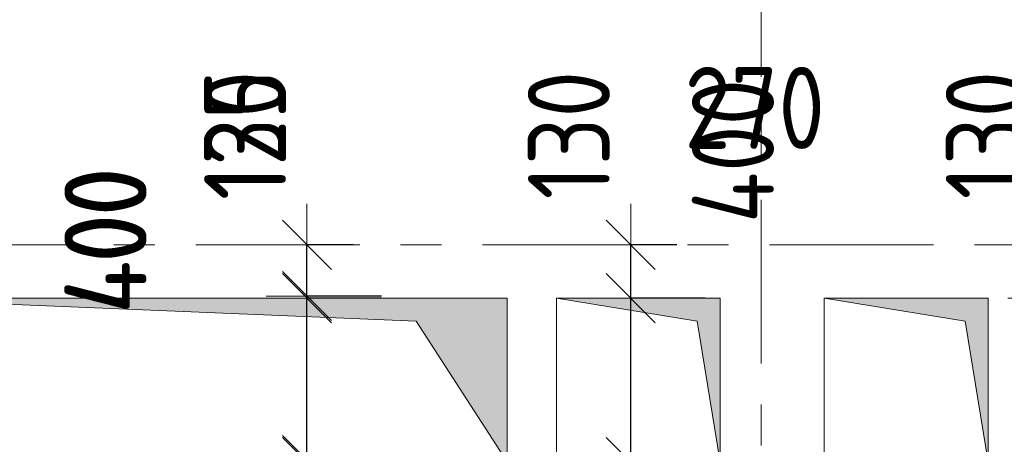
# Model space of a CAD drawing. Header units: metres. Extents: x -38 to 97, y -15 to 21.
# Tile 53 of 139: x 39.64 to 42.04, y 6.91 to 7.95. Entities that reach past the tile are written whole.
import ezdxf

# ---------------------------------------------------------------- set-up
doc = ezdxf.new("R2010")
doc.units = ezdxf.units.M
doc.header["$PDMODE"] = 65
doc.linetypes.add('______11', pattern=[0.5, 0.4, -0.05, 0, -0.05])
doc.linetypes.add('______5', pattern=[1.1, 0.8, -0.1, 0.1, -0.1])
for name, color, linetype, lineweight in [('XR$2$Осевая линия (1)', 7, '______5', 13), ('XR$3$Перекрытие (1)', 7, 'Continuous', 35), ('XR$4$Размерная линия (1)', 7, 'Continuous', 13), ('XR$5$Размерная линия (1)', 7, 'Continuous', 13)]:
    doc.layers.add(name, color=color, linetype=linetype, lineweight=lineweight)
doc.layers.add('XR$3$Макрос проема_ отверстия', color=7, linetype='Continuous', lineweight=13, true_color=0x2d2d2d)
doc.styles.add('ISOCPEUR', font='txt')
doc.dimstyles.new('DIMSTYLE_6', dxfattribs={"dimtxt": 0.2, "dimasz": 0.2, "dimexe": 0, "dimexo": 0, "dimgap": 0.1, "dimtad": 2, "dimdec": 0, "dimlfac": 1000, "dimrnd": 5, "dimzin": 12, "dimdsep": 46, "dimtxsty": 'ISOCPEUR', "dimblk1": 'ALL_ML_STRICH', "dimblk2": 'ALL_ML_STRICH', "dimsah": 1, "dimcen": 0, "dimclrd": 7, "dimclre": 256, "dimclrt": 7, "dimadec": 0, "dimazin": 0, "dimtfac": 1, "dimtdec": 0, "dimtix": 1, "dimtmove": 2, "dimatfit": 3, "dimfxl": 0, "dimtvp": 1.2, "dimtzin": 0, "dimlwd": 0, "dimlwe": -3, "dimarcsym": 0})
doc.dimstyles.new('DIMSTYLE_7', dxfattribs={"dimtxt": 0.2, "dimasz": 0.2, "dimexe": 0, "dimexo": 0, "dimgap": 0.1, "dimtad": 0, "dimdec": 0, "dimlfac": 1000, "dimrnd": 5, "dimzin": 12, "dimdsep": 46, "dimtxsty": 'ISOCPEUR', "dimblk1": 'ALL_ML_STRICH', "dimblk2": 'ALL_ML_STRICH', "dimsah": 1, "dimcen": 0, "dimclrd": 7, "dimclre": 256, "dimclrt": 7, "dimadec": 0, "dimazin": 0, "dimtfac": 1, "dimtdec": 0, "dimtix": 1, "dimtmove": 2, "dimatfit": 3, "dimfxl": 0, "dimtvp": 1.2, "dimtzin": 0, "dimlwd": 0, "dimlwe": -3, "dimarcsym": 0})

# ---------------------------------------------------------------- blocks, each defined once
blk = doc.blocks.new('Отображение проема', base_point=(-1.1579, -49.3094))
at = {"layer": 'XR$3$Макрос проема_ отверстия', "true_color": 0x000000, "transparency": 33554687}
blk.add_hatch(color=18, dxfattribs=at).paths.add_polyline_path([(-1.1579, -50.1094), (-1.0448, -49.4225), (-0.3579, -49.3094), (-1.1579, -49.3094)])
at = {"layer": 'XR$3$Макрос проема_ отверстия', "transparency": 33554687}
for p, q in [((-1.1579, -50.1094), (-1.1579, -49.3094)), ((-1.1579, -49.3094), (-0.3579, -49.3094)), ((-1.0448, -49.4225), (-0.3579, -49.3094)), ((-1.1579, -50.1094), (-1.0448, -49.4225))]:
    blk.add_line(p, q, dxfattribs=at)
blk = doc.blocks.new('ALL_ML_STRICH')
at = {"color": 0, "linetype": 'ByBlock', "lineweight": -2}
for p, q in [((0, -0.5), (0, 0.5)), ((-0.3, -0.3), (0.3, 0.3)), ((-1, 0), (0.5, 0))]:
    blk.add_line(p, q, dxfattribs=at)
blk = doc.blocks.new('*D75')
at = {"layer": 'DEFPOINTS', "color": 7, "linetype": 'Continuous', "lineweight": 13, "transparency": 33554687}
for p in [(40.543, 7.275), (40.3414, 6.875), (40.543, 6.875)]:
    blk.add_point(p, dxfattribs=at)
at = {"layer": 'XR$4$Размерная линия (1)', "color": 9, "linetype": 'Continuous', "lineweight": -2, "true_color": 0xc7c7c7, "transparency": 33554687}
for p, q in [((40.523, 7.275), (40.3414, 7.275)), ((40.523, 6.875), (40.3414, 6.875))]:
    blk.add_line(p, q, dxfattribs=at)
at = {"layer": 'XR$4$Размерная линия (1)', "color": 7, "linetype": 'Continuous', "lineweight": -2, "transparency": 33554687}
blk.add_line((40.3414, 6.875), (40.3414, 7.275), dxfattribs=at)
at = {"layer": 'XR$4$Размерная линия (1)', "color": 7, "linetype": 'Continuous', "lineweight": 13, "transparency": 33554687, "xscale": 0.2, "yscale": 0.2, "zscale": 0.2}
for p, rotation in [((40.3414, 7.275), 90), ((40.3414, 6.875), 270)]:
    blk.add_blockref('ALL_ML_STRICH', p, dxfattribs=dict(at, rotation=rotation))
at = {"layer": 'XR$4$Размерная линия (1)', "color": 7, "linetype": 'Continuous', "lineweight": 13, "transparency": 33554687, "insert": (39.8497, 7.4128), "char_height": 0.2, "width": 0.5, "attachment_point": 5, "rotation": 90, "style": 'ISOCPEUR'}
blk.add_mtext('\\W0.83;\\A1;{400}', dxfattribs=at)
blk = doc.blocks.new('*D76')
at = {"layer": 'DEFPOINTS', "color": 7, "linetype": 'Continuous', "lineweight": 13, "transparency": 33554687}
for p in [(40.4739, 7.4), (40.3414, 7.275), (40.543, 7.275)]:
    blk.add_point(p, dxfattribs=at)
at = {"layer": 'XR$4$Размерная линия (1)', "color": 9, "linetype": 'Continuous', "lineweight": -2, "true_color": 0xc7c7c7, "transparency": 33554687}
for p, q in [((40.4539, 7.4), (40.3414, 7.4)), ((40.523, 7.275), (40.3414, 7.275))]:
    blk.add_line(p, q, dxfattribs=at)
at = {"layer": 'XR$4$Размерная линия (1)', "color": 7, "linetype": 'Continuous', "lineweight": -2, "transparency": 33554687}
blk.add_line((40.3414, 7.275), (40.3414, 7.4), dxfattribs=at)
at = {"layer": 'XR$4$Размерная линия (1)', "color": 7, "linetype": 'Continuous', "lineweight": 13, "transparency": 33554687, "xscale": 0.2, "yscale": 0.2, "zscale": 0.2}
for p, rotation in [((40.3414, 7.4), 90), ((40.3414, 7.275), 270)]:
    blk.add_blockref('ALL_ML_STRICH', p, dxfattribs=dict(at, rotation=rotation))
at = {"layer": 'XR$4$Размерная линия (1)', "color": 7, "linetype": 'Continuous', "lineweight": 13, "transparency": 33554687, "insert": (40.1904, 7.6677), "char_height": 0.2, "width": 0.5, "attachment_point": 5, "rotation": 90, "style": 'ISOCPEUR'}
blk.add_mtext('\\W0.83;\\A1;{125}', dxfattribs=at)
blk = doc.blocks.new('*D207')
at = {"layer": 'DEFPOINTS', "color": 7, "linetype": 'Continuous', "lineweight": 13, "transparency": 33554687}
for p in [(41.6656, 9.3592), (41.9356, 9.3592), (41.6656, 8.3264)]:
    blk.add_point(p, dxfattribs=at)
at = {"layer": 'XR$4$Размерная линия (1)', "color": 9, "linetype": 'Continuous', "lineweight": -2, "true_color": 0xc7c7c7, "transparency": 33554687}
for p, q in [((41.6656, 9.3392), (41.6656, 8.3264)), ((41.9356, 9.3392), (41.9356, 8.3264))]:
    blk.add_line(p, q, dxfattribs=at)
at = {"layer": 'XR$4$Размерная линия (1)', "color": 7, "linetype": 'Continuous', "lineweight": -2, "transparency": 33554687}
blk.add_line((41.6656, 8.3264), (41.9356, 8.3264), dxfattribs=at)
at = {"layer": 'XR$4$Размерная линия (1)', "color": 7, "linetype": 'Continuous', "lineweight": 13, "transparency": 33554687, "xscale": 0.2, "yscale": 0.2, "zscale": 0.2, "rotation": 180}
blk.add_blockref('ALL_ML_STRICH', (41.6656, 8.3264), dxfattribs=at)
at = {"layer": 'XR$4$Размерная линия (1)', "color": 7, "linetype": 'Continuous', "lineweight": 13, "transparency": 33554687, "xscale": 0.2, "yscale": 0.2, "zscale": 0.2}
blk.add_blockref('ALL_ML_STRICH', (41.9356, 8.3264), dxfattribs=at)
at = {"layer": 'XR$4$Размерная линия (1)', "color": 7, "linetype": 'Continuous', "lineweight": 13, "transparency": 33554687, "insert": (41.4338, 7.7342), "char_height": 0.2, "width": 0.5, "attachment_point": 5, "style": 'ISOCPEUR'}
blk.add_mtext('\\W0.83;\\A1;{270}', dxfattribs=at)
blk = doc.blocks.new('*D553')
at = {"layer": 'DEFPOINTS', "color": 7, "linetype": 'Continuous', "lineweight": 13, "transparency": 33554687}
for p in [(40.543, 7.27), (40.3414, 6.87), (40.543, 6.87)]:
    blk.add_point(p, dxfattribs=at)
at = {"layer": 'XR$5$Размерная линия (1)', "color": 9, "linetype": 'Continuous', "lineweight": -2, "true_color": 0xc7c7c7, "transparency": 33554687}
for p, q in [((40.523, 7.27), (40.3414, 7.27)), ((40.523, 6.87), (40.3414, 6.87))]:
    blk.add_line(p, q, dxfattribs=at)
at = {"layer": 'XR$5$Размерная линия (1)', "color": 7, "linetype": 'Continuous', "lineweight": -2, "transparency": 33554687}
blk.add_line((40.3414, 6.87), (40.3414, 7.27), dxfattribs=at)
at = {"layer": 'XR$5$Размерная линия (1)', "color": 7, "linetype": 'Continuous', "lineweight": 13, "transparency": 33554687, "xscale": 0.2, "yscale": 0.2, "zscale": 0.2}
for p, rotation in [((40.3414, 7.27), 90), ((40.3414, 6.87), 270)]:
    blk.add_blockref('ALL_ML_STRICH', p, dxfattribs=dict(at, rotation=rotation))
at = {"layer": 'XR$5$Размерная линия (1)', "color": 7, "linetype": 'Continuous', "lineweight": 13, "transparency": 33554687, "insert": (39.8497, 7.4078), "char_height": 0.2, "width": 0.5, "attachment_point": 5, "rotation": 90, "style": 'ISOCPEUR'}
blk.add_mtext('\\W0.83;\\A1;{400}', dxfattribs=at)
blk = doc.blocks.new('*D554')
at = {"layer": 'DEFPOINTS', "color": 7, "linetype": 'Continuous', "lineweight": 13, "transparency": 33554687}
for p in [(40.4739, 7.4), (40.3414, 7.27), (40.543, 7.27)]:
    blk.add_point(p, dxfattribs=at)
at = {"layer": 'XR$5$Размерная линия (1)', "color": 9, "linetype": 'Continuous', "lineweight": -2, "true_color": 0xc7c7c7, "transparency": 33554687}
for p, q in [((40.4539, 7.4), (40.3414, 7.4)), ((40.523, 7.27), (40.3414, 7.27))]:
    blk.add_line(p, q, dxfattribs=at)
at = {"layer": 'XR$5$Размерная линия (1)', "color": 7, "linetype": 'Continuous', "lineweight": -2, "transparency": 33554687}
blk.add_line((40.3414, 7.27), (40.3414, 7.4), dxfattribs=at)
at = {"layer": 'XR$5$Размерная линия (1)', "color": 7, "linetype": 'Continuous', "lineweight": 13, "transparency": 33554687, "xscale": 0.2, "yscale": 0.2, "zscale": 0.2}
for p, rotation in [((40.3414, 7.4), 90), ((40.3414, 7.27), 270)]:
    blk.add_blockref('ALL_ML_STRICH', p, dxfattribs=dict(at, rotation=rotation))
at = {"layer": 'XR$5$Размерная линия (1)', "color": 7, "linetype": 'Continuous', "lineweight": 13, "transparency": 33554687, "insert": (40.1904, 7.6677), "char_height": 0.2, "width": 0.5, "attachment_point": 5, "rotation": 90, "style": 'ISOCPEUR'}
blk.add_mtext('\\W0.83;\\A1;{130}', dxfattribs=at)
blk = doc.blocks.new('*D576')
at = {"layer": 'DEFPOINTS', "color": 7, "linetype": 'Continuous', "lineweight": 13, "transparency": 33554687}
for p in [(42.2839, 7.4), (42.1514, 7.27), (42.353, 7.27)]:
    blk.add_point(p, dxfattribs=at)
at = {"layer": 'XR$5$Размерная линия (1)', "color": 9, "linetype": 'Continuous', "lineweight": -2, "true_color": 0xc7c7c7, "transparency": 33554687}
for p, q in [((42.2639, 7.4), (42.1514, 7.4)), ((42.333, 7.27), (42.1514, 7.27))]:
    blk.add_line(p, q, dxfattribs=at)
at = {"layer": 'XR$5$Размерная линия (1)', "color": 7, "linetype": 'Continuous', "lineweight": -2, "transparency": 33554687}
blk.add_line((42.1514, 7.27), (42.1514, 7.4), dxfattribs=at)
at = {"layer": 'XR$5$Размерная линия (1)', "color": 7, "linetype": 'Continuous', "lineweight": 13, "transparency": 33554687, "xscale": 0.2, "yscale": 0.2, "zscale": 0.2}
for p, rotation in [((42.1514, 7.4), 90), ((42.1514, 7.27), 270)]:
    blk.add_blockref('ALL_ML_STRICH', p, dxfattribs=dict(at, rotation=rotation))
at = {"layer": 'XR$5$Размерная линия (1)', "color": 7, "linetype": 'Continuous', "lineweight": 13, "transparency": 33554687, "insert": (42.0004, 7.6677), "char_height": 0.2, "width": 0.5, "attachment_point": 5, "rotation": 90, "style": 'ISOCPEUR'}
blk.add_mtext('\\W0.83;\\A1;{130}', dxfattribs=at)
blk = doc.blocks.new('*D577')
at = {"layer": 'DEFPOINTS', "color": 7, "linetype": 'Continuous', "lineweight": 13, "transparency": 33554687}
for p in [(41.333, 7.27), (41.1314, 6.87), (41.333, 6.87)]:
    blk.add_point(p, dxfattribs=at)
at = {"layer": 'XR$5$Размерная линия (1)', "color": 9, "linetype": 'Continuous', "lineweight": -2, "true_color": 0xc7c7c7, "transparency": 33554687}
for p, q in [((41.313, 7.27), (41.1314, 7.27)), ((41.313, 6.87), (41.1314, 6.87))]:
    blk.add_line(p, q, dxfattribs=at)
at = {"layer": 'XR$5$Размерная линия (1)', "color": 7, "linetype": 'Continuous', "lineweight": -2, "transparency": 33554687}
blk.add_line((41.1314, 6.87), (41.1314, 7.27), dxfattribs=at)
at = {"layer": 'XR$5$Размерная линия (1)', "color": 7, "linetype": 'Continuous', "lineweight": 13, "transparency": 33554687, "xscale": 0.2, "yscale": 0.2, "zscale": 0.2}
for p, rotation in [((41.1314, 7.27), 90), ((41.1314, 6.87), 270)]:
    blk.add_blockref('ALL_ML_STRICH', p, dxfattribs=dict(at, rotation=rotation))
at = {"layer": 'XR$5$Размерная линия (1)', "color": 7, "linetype": 'Continuous', "lineweight": 13, "transparency": 33554687, "insert": (41.3809, 7.629), "char_height": 0.2, "width": 0.5, "attachment_point": 5, "rotation": 90, "style": 'ISOCPEUR'}
blk.add_mtext('\\W0.83;\\A1;{400}', dxfattribs=at)
blk = doc.blocks.new('*D578')
at = {"layer": 'DEFPOINTS', "color": 7, "linetype": 'Continuous', "lineweight": 13, "transparency": 33554687}
for p in [(41.2639, 7.4), (41.1314, 7.27), (41.333, 7.27)]:
    blk.add_point(p, dxfattribs=at)
at = {"layer": 'XR$5$Размерная линия (1)', "color": 9, "linetype": 'Continuous', "lineweight": -2, "true_color": 0xc7c7c7, "transparency": 33554687}
for p, q in [((41.2439, 7.4), (41.1314, 7.4)), ((41.313, 7.27), (41.1314, 7.27))]:
    blk.add_line(p, q, dxfattribs=at)
at = {"layer": 'XR$5$Размерная линия (1)', "color": 7, "linetype": 'Continuous', "lineweight": -2, "transparency": 33554687}
blk.add_line((41.1314, 7.27), (41.1314, 7.4), dxfattribs=at)
at = {"layer": 'XR$5$Размерная линия (1)', "color": 7, "linetype": 'Continuous', "lineweight": 13, "transparency": 33554687, "xscale": 0.2, "yscale": 0.2, "zscale": 0.2}
for p, rotation in [((41.1314, 7.4), 90), ((41.1314, 7.27), 270)]:
    blk.add_blockref('ALL_ML_STRICH', p, dxfattribs=dict(at, rotation=rotation))
at = {"layer": 'XR$5$Размерная линия (1)', "color": 7, "linetype": 'Continuous', "lineweight": 13, "transparency": 33554687, "insert": (40.9804, 7.6677), "char_height": 0.2, "width": 0.5, "attachment_point": 5, "rotation": 90, "style": 'ISOCPEUR'}
blk.add_mtext('\\W0.83;\\A1;{130}', dxfattribs=at)

msp = doc.modelspace()

# ---------------------------------------------------------------- linework, layer by layer
at = {"layer": 'XR$2$Осевая линия (1)', "color": 253, "linetype": '______11', "lineweight": 13, "true_color": 0xa0a0a0, "transparency": 33554687}
for p, q in [((41.45, -3.39), (41.45, 8.13)), ((-2.63, 7.4), (62.6, 7.4))]:
    msp.add_line(p, q, dxfattribs=at)
at = {"layer": 'XR$3$Перекрытие (1)', "color": 7, "linetype": 'Continuous', "lineweight": 13, "transparency": 33554687}
for p, q in [((40.83, 7.27), (39.26, 7.27)), ((40.83, 6.87), (40.83, 7.27)), ((41.3501, 7.27), (40.9501, 7.2699)), ((40.9501, 7.2699), (40.9501, 6.8699)), ((41.3501, 6.87), (41.3501, 7.27)), ((42.0039, 7.27), (41.6039, 7.2699)), ((41.6039, 7.2699), (41.6039, 6.8699)), ((42.0039, 6.87), (42.0039, 7.27))]:
    msp.add_line(p, q, dxfattribs=at)

# ---------------------------------------------------------------- block references
at = {"layer": 'XR$3$Макрос проема_ отверстия', "transparency": 33554687, "xscale": -1.9625, "yscale": 0.5000000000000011}
msp.add_blockref('Отображение проема', (40.83, 7.27), dxfattribs=at)
at = {"layer": 'XR$3$Макрос проема_ отверстия', "transparency": 33554687, "xscale": 0.500103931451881, "yscale": 0.4999999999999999, "rotation": 270}
for p in [(41.3501, 7.27), (42.0039, 7.27)]:
    msp.add_blockref('Отображение проема', p, dxfattribs=at)

# ---------------------------------------------------------------- dimensions: what is measured, and where the dimension line sits
at = {"layer": 'XR$4$Размерная линия (1)', "color": 7, "linetype": 'Continuous', "lineweight": 13, "transparency": 33554687}
dim = msp.add_linear_dim(base=(41.9356, 8.3264), p1=(41.6656, 9.3392), p2=(41.9356, 9.3392), dimstyle='DIMSTYLE_7', override={"dimpost": '<>', "dimclrd": 7, "dimclre": 9, "dimclrt": 7, "dimlwd": 0, "dimlwe": 65533}, dxfattribs=at)
dim.commit()
dim.dimension.update_dxf_attribs({"geometry": '*D207', "text_midpoint": (41.4338, 7.7342), "dimtype": 160})
for base, p1, p2, picture, middle in [((40.3414, 7.4), (40.523, 7.275), (40.4539, 7.4), '*D76', (40.1904, 7.6677)), ((40.3414, 7.275), (40.523, 6.875), (40.523, 7.275), '*D75', (39.8497, 7.4128))]:
    dim = msp.add_linear_dim(base=base, p1=p1, p2=p2, angle=90, dimstyle='DIMSTYLE_6', override={"dimpost": '<>', "dimclrd": 7, "dimclre": 9, "dimclrt": 7, "dimlwd": 0, "dimlwe": 65533}, dxfattribs=at)
    dim.commit()
    dim.dimension.update_dxf_attribs({"geometry": picture, "text_midpoint": middle, "dimtype": 160})
at = {"layer": 'XR$5$Размерная линия (1)', "color": 7, "linetype": 'Continuous', "lineweight": 13, "transparency": 33554687}
for base, p1, p2, dimstyle, picture, middle in [((40.3414, 7.4), (40.523, 7.27), (40.4539, 7.4), 'DIMSTYLE_6', '*D554', (40.1904, 7.6677)), ((41.1314, 7.4), (41.313, 7.27), (41.2439, 7.4), 'DIMSTYLE_6', '*D578', (40.9804, 7.6677)), ((42.1514, 7.4), (42.333, 7.27), (42.2639, 7.4), 'DIMSTYLE_6', '*D576', (42.0004, 7.6677)), ((41.1314, 7.27), (41.313, 6.87), (41.313, 7.27), 'DIMSTYLE_7', '*D577', (41.3809, 7.629)), ((40.3414, 7.27), (40.523, 6.87), (40.523, 7.27), 'DIMSTYLE_6', '*D553', (39.8497, 7.4078))]:
    dim = msp.add_linear_dim(base=base, p1=p1, p2=p2, angle=90, dimstyle=dimstyle, override={"dimpost": '<>', "dimclrd": 7, "dimclre": 9, "dimclrt": 7, "dimlwd": 0, "dimlwe": 65533}, dxfattribs=at)
    dim.commit()
    dim.dimension.update_dxf_attribs({"geometry": picture, "text_midpoint": middle, "dimtype": 160})

doc.saveas('drawing.dxf')
